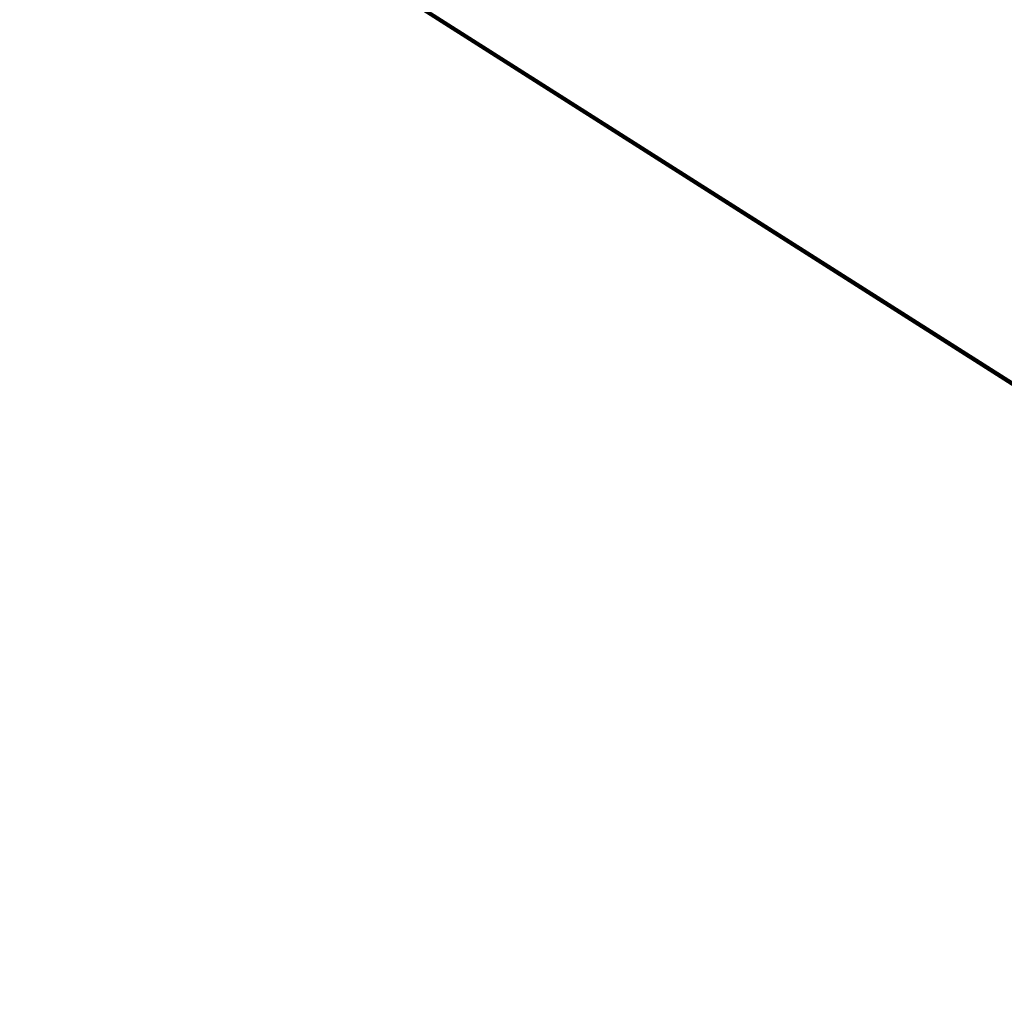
# Model space of a CAD drawing. Extents: x 1160024 to 2574774, y 200346 to 1150377.
# Tile 2 of 118: x 1867399 to 2177280, y 368393 to 675356. Entities that reach past the tile are written whole.
import ezdxf

# ---------------------------------------------------------------- set-up
doc = ezdxf.new("R2010")
doc.units = 0
doc.header["$MEASUREMENT"] = 0
doc.layers.add('Prop Drainage Structure Scour Hole Detail CELL', color=9, linetype='Continuous', lineweight=30)
doc.layers.add('Typical Terminator CELL', color=7, linetype='Continuous', lineweight=0)
doc.styles.add('Style-GEOMETRICFUTURA_211_M_L', font='GEOMETRICFUTURA_211_M_L.shx')
doc.dimstyles.new('erosion_control', dxfattribs={"dimtxt": 4.99999, "dimasz": 9.99998, "dimexe": 2.499995, "dimexo": 2.499995, "dimgap": 2.499995, "dimtad": 0, "dimtih": 1, "dimtoh": 1, "dimzin": 3, "dimdsep": 46, "dimtxsty": 'Style-GEOMETRICFUTURA_211_M_L', "dimcen": 0.09, "dimaunit": 1, "dimadec": 4, "dimazin": 3, "dimtfac": 1, "dimtofl": 0, "dimtmove": 0, "dimatfit": 1, "dimfxl": 1, "dimtzin": 3, "dimlwd": 106, "dimarcsym": 0})

# ---------------------------------------------------------------- blocks, each defined once
blk = doc.blocks.new('TERMINATOR_0.5')
at = {"color": 1, "linetype": 'Continuous', "lineweight": 0}
blk.add_line((0, 0), (-1, 0), dxfattribs=at)
blk = doc.blocks.new('PROP DRAINAGE STRUCTURE SCOUR HOLE DETAIL')
at = {"layer": 'Prop Drainage Structure Scour Hole Detail CELL', "lineweight": 13, "annotation_type": 0, "has_hookline": 1, "horizontal_direction": (0.160147, 0.987093, 0)}
for points, hookline_direction, text_width in [([(85, 180), (574895, 1339719)], 1, 35.9), ([(107, 43), (574927, 1339897)], 1, 61.9), ([(116, 47), (574887, 1339876)], 0, 7.61), ([(117, 168), (574900, 1339774)], 1, 48.2), ([(149, 42), (574865, 1339926)], 0, 36.4), ([(166, 47), (574862, 1339890)], 1, 17.1)]:
    blk.add_leader(points, dimstyle='erosion_control', override={"dimtxt": 3.999992, "dimasz": 3.999992, "dimgap": 1.999996, "dimldrblk": 'TERMINATOR_0.5', "dimlwd": 65534}, dxfattribs=dict(at, hookline_direction=hookline_direction, text_width=text_width))

msp = doc.modelspace()

# ---------------------------------------------------------------- block references
at = {"layer": 'Prop Drainage Structure Scour Hole Detail CELL', "rotation": 80.78458975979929}
msp.add_blockref('PROP DRAINAGE STRUCTURE SCOUR HOLE DETAIL', (2482693, 368280), dxfattribs=at)

doc.saveas('drawing.dxf')
